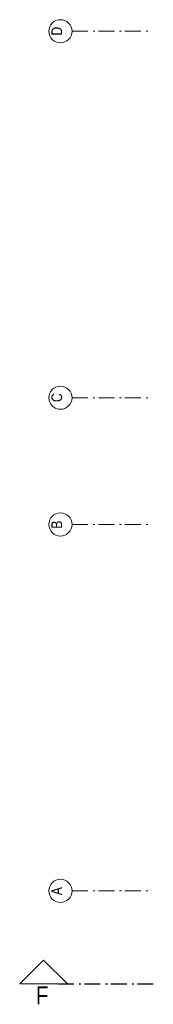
# Model space of a CAD drawing. Header units: millimetres. Extents: x 45699 to 251499, y 244 to 86446.
# Tile 88 of 240: x 130510 to 132612, y 36679 to 52223. Entities that reach past the tile are written whole.
import ezdxf

# ---------------------------------------------------------------- set-up
doc = ezdxf.new("R2010")
doc.units = ezdxf.units.MM
doc.header["$LTSCALE"] = 400
doc.linetypes.add('STYLE_06', pattern=[1.041641, 0.625, -0.208282, 0.069427, -0.138931])
doc.layers.add('Binnenkozijnen', color=140, linetype='Continuous', lineweight=15)
doc.layers.add('None', color=7, linetype='Continuous', lineweight=9)
doc.styles.add('Arial Narrow', font='ARIALN.TTF', dxfattribs={"height": 222.25})

msp = doc.modelspace()

# ---------------------------------------------------------------- linework, layer by layer
at = {"layer": 'None', "color": 7, "linetype": 'STYLE_06', "lineweight": 9}
for p, q in [((131333, 52040), (132583, 52040)), ((131333, 46255), (132583, 46255)), ((131333, 44255), (132583, 44255)), ((131333, 38470), (132583, 38470))]:
    msp.add_line(p, q, dxfattribs=at)
at = {"layer": 'None', "color": 92, "linetype": 'STYLE_06', "lineweight": 25}
msp.add_line((131112, 37000), (132612, 37000), dxfattribs=at)
at = {"layer": 'None', "color": 140, "linetype": 'Continuous', "lineweight": 15, "flags": 128}
msp.add_lwpolyline([(130510, 37000), (131260, 37000), (130885, 37375)], close=True, dxfattribs=at)
at = {"layer": 'None', "color": 43, "linetype": 'Continuous', "lineweight": 9}
for centre in [(131151, 52040), (131151, 46255), (131151, 44255), (131151, 38470)]:
    msp.add_circle(centre, 183, dxfattribs=at)

# ---------------------------------------------------------------- texts
at = {"layer": 'Binnenkozijnen', "color": 1, "insert": (130764, 36961), "char_height": 282, "attachment_point": 1, "style": 'Arial Narrow'}
msp.add_mtext('F', dxfattribs=at)
at = {"layer": 'None', "color": 8, "char_height": 169, "attachment_point": 1, "rotation": 90, "style": 'Arial Narrow'}
for s, insert in [('D', (131008, 51971)), ('C', (131008, 46186))]:
    msp.add_mtext(s, dxfattribs=dict(at, insert=insert))
at = {"layer": 'None', "color": 8, "char_height": 169, "width": 617.36, "attachment_point": 1, "rotation": 90, "style": 'Arial Narrow'}
for s, insert in [('B', (131008, 44186)), ('A', (131008, 38401))]:
    msp.add_mtext(s, dxfattribs=dict(at, insert=insert))

doc.saveas('drawing.dxf')
